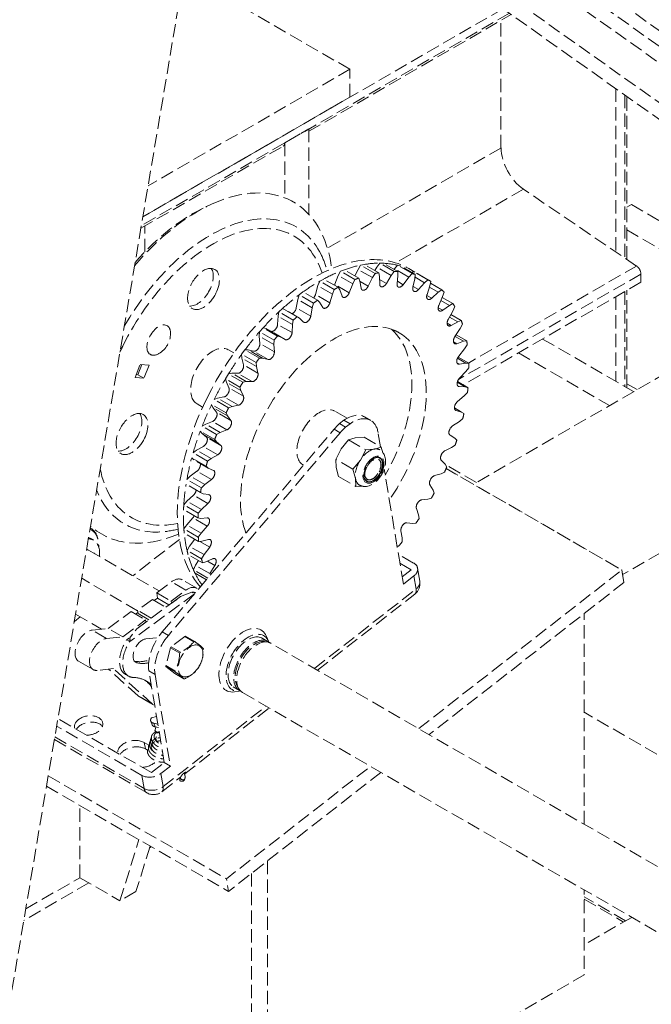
# Model space of a CAD drawing. Header units: millimetres. Extents: x -141576 to -137371, y -691119 to -688149.
# Tile 20 of 26: x -138131 to -138014, y -689880 to -689697. Entities that reach past the tile are written whole.
import ezdxf

# ---------------------------------------------------------------- set-up
doc = ezdxf.new("R2010")
doc.units = ezdxf.units.MM
doc.header["$MEASUREMENT"] = 0
doc.linetypes.add('DGN Style 3', pattern=[3.461568, 2.472549, -0.989019])
doc.linetypes.add('DGN Style 6', pattern=[4.697842, 0, -0.989019, 1.730784, -0.989019, 0, -0.989019])
doc.layers.add('Background', color=7, linetype='DGN Style 6', lineweight=0)

# ---------------------------------------------------------------- blocks, each defined once
blk = doc.blocks.new('*U2')
at = {"layer": 'Background', "color": 9, "linetype": 'DGN Style 3', "lineweight": 0}
for p, q in [((1449.28, 400.97), (1281.46, -590.35)), ((1380.18, -7.18), (1608.3, -168.92)), ((1379.74, -9.79), (1606.03, -170.23)), ((1379.27, -12.58), (1582.26, -156.5)), ((1378.15, -19.18), (1518.02, -118.35)), ((1377.68, -21.98), (1502.32, -110.35)), ((1403.22, -71.6), (1372.3, -53.75)), ((1431.75, -60.32), (1364.63, -99.07)), ((1432.92, -61.15), (1364.35, -100.74)), ((1395.55, -83.15), (1433.26, -61.38)), ((1431.36, -86.26), (1431.36, -62.47)), ((1403.22, -71.6), (1365.6, -93.32)), ((1403.22, -76.79), (1403.22, -71.6)), ((1364.63, -99.07), (1403.22, -76.79)), ((1452.74, -75.2), (1452.74, -105.6)), ((1454.43, -76.39), (1454.43, -106.75)), ((1454.8, -107), (1454.8, -76.66)), ((1391.06, -85.31), (1395.55, -82.72)), ((1395.55, -82.72), (1395.55, -98.62)), ((1364.26, -101.21), (1390.8, -85.9)), ((1391.06, -85.31), (1391.06, -95.53)), ((1431.36, -86.26), (1399.03, -104.94)), ((1435.54, -93.93), (1411.76, -107.66)), ((1456.62, -108.24), (1435.54, -93.93)), ((1377.43, -96.73), (1376.5, -97.16)), ((1455.66, -96.81), (1454.8, -97.31)), ((1455.66, -96.81), (1486.03, -114.35)), ((1364.98, -105.63), (1364.98, -100.8)), ((1454.8, -101.51), (1481.54, -116.94)), ((1405.21, -108.08), (1404.72, -108.86)), ((1405.91, -107.95), (1405.21, -108.08)), ((1407.91, -109.63), (1405.21, -108.08)), ((1408.6, -109.5), (1405.91, -107.95)), ((1408.79, -107.71), (1408.24, -108.43)), ((1409.44, -107.72), (1408.79, -107.71)), ((1411.48, -109.26), (1408.79, -107.71)), ((1412.13, -109.27), (1409.44, -107.72)), ((1412.1, -108.1), (1411.51, -108.75)), ((1412.7, -108.26), (1412.1, -108.1)), ((1414.8, -109.65), (1412.1, -108.1)), ((1498.12, -107.37), (1426.23, -148.88)), ((1401.03, -110.03), (1400.4, -111.65)), ((1401.45, -109.21), (1401.03, -110.03)), ((1403.73, -111.58), (1401.03, -110.03)), ((1402.18, -108.93), (1401.45, -109.21)), ((1404.14, -110.76), (1401.45, -109.21)), ((1404.87, -110.49), (1402.18, -108.93)), ((1404.72, -108.86), (1404.13, -110.06)), ((1407.41, -110.41), (1404.72, -108.86)), ((1407.91, -109.63), (1407.41, -110.41)), ((1408.24, -108.43), (1407.85, -109.07)), ((1410.93, -109.98), (1408.24, -108.43)), ((1408.73, -110.17), (1408.6, -109.5)), ((1410.93, -109.98), (1410, -111.51)), ((1411.48, -109.26), (1410.93, -109.98)), ((1411.51, -108.75), (1411.42, -108.86)), ((1414.2, -110.3), (1411.51, -108.75)), ((1412, -111.55), (1412.16, -110.01)), ((1412.16, -110.01), (1412.13, -109.27)), ((1415.39, -109.81), (1412.7, -108.26)), ((1415.31, -109.38), (1414.17, -108.72)), ((1414.8, -109.65), (1414.2, -110.3)), ((1415.07, -109.25), (1414.81, -109.48)), ((1418, -110.93), (1415.07, -109.24)), ((1417.76, -110.8), (1415.07, -109.25)), ((1415.32, -110.6), (1415.39, -109.81)), ((1457.44, -109.74), (1423.45, -129.37)), ((1456.62, -108.24), (1425.32, -126.31)), ((1457.44, -111.25), (1457.44, -109.74)), ((1397.6, -111.06), (1397.26, -111.9)), ((1398.33, -110.66), (1397.6, -111.06)), ((1400.29, -112.62), (1397.6, -111.06)), ((1401.02, -112.21), (1398.33, -110.66)), ((1403.09, -113.21), (1400.4, -111.65)), ((1403.73, -111.58), (1403.09, -113.21)), ((1404.14, -110.76), (1403.73, -111.58)), ((1405.09, -111.07), (1404.87, -110.49)), ((1405.31, -112.38), (1405.09, -111.07)), ((1406.62, -112.01), (1405.1, -111.13)), ((1407.41, -110.41), (1406.62, -112.01)), ((1408.76, -111.61), (1408.73, -110.17)), ((1410, -111.51), (1408.74, -110.78)), ((1413.15, -111.72), (1412.05, -111.08)), ((1414.2, -110.3), (1413.15, -111.72)), ((1414.96, -112.21), (1415.32, -110.6)), ((1417.13, -111.36), (1415.34, -110.32)), ((1417.13, -111.36), (1415.99, -112.63)), ((1417.76, -110.8), (1417.13, -111.36)), ((1418.11, -111.93), (1418.28, -111.1)), ((1420.32, -112.67), (1418.21, -111.46)), ((1457.44, -111.25), (1424.3, -130.38)), ((1393.74, -113.6), (1393.49, -114.45)), ((1394.47, -113.07), (1393.74, -113.6)), ((1396.43, -115.16), (1393.74, -113.6)), ((1397.16, -114.63), (1394.47, -113.07)), ((1397.26, -111.9), (1396.8, -113.53)), ((1399.5, -115.08), (1396.8, -113.53)), ((1399.95, -113.46), (1397.26, -111.9)), ((1399.95, -113.46), (1399.5, -115.08)), ((1400.29, -112.62), (1399.95, -113.46)), ((1401.34, -112.69), (1401.02, -112.21)), ((1401.75, -113.83), (1401.34, -112.69)), ((1415.99, -112.63), (1414.99, -112.06)), ((1417.58, -113.56), (1418.11, -111.93)), ((1419.67, -113.13), (1418.03, -112.18)), ((1419.67, -113.13), (1418.46, -114.24)), ((1420.32, -112.67), (1419.67, -113.13)), ((1420.49, -113.95), (1420.75, -113.11)), ((1454.43, -112.99), (1454.43, -130.69)), ((1454.8, -130.91), (1454.8, -112.77)), ((1393.49, -114.45), (1393.22, -116.03)), ((1396.18, -116), (1393.49, -114.45)), ((1396.43, -115.16), (1396.18, -116)), ((1397.56, -114.99), (1397.16, -114.63)), ((1398.14, -115.95), (1397.56, -114.99)), ((1418.46, -114.24), (1417.54, -113.71)), ((1419.78, -115.57), (1420.49, -113.95)), ((1421.75, -115.58), (1420.18, -114.67)), ((1422.4, -115.23), (1420.43, -114.09)), ((1422.4, -115.23), (1421.75, -115.58)), ((1452.74, -113.96), (1452.74, -129.72)), ((1389.97, -116.77), (1389.82, -117.6)), ((1390.67, -116.13), (1389.97, -116.77)), ((1392.66, -118.33), (1389.97, -116.77)), ((1393.37, -117.68), (1390.67, -116.13)), ((1391.15, -116.38), (1390.67, -116.13)), ((1393.84, -117.93), (1391.15, -116.38)), ((1395.91, -117.58), (1393.22, -116.03)), ((1396.18, -116), (1395.91, -117.58)), ((1420.5, -116.49), (1419.67, -116.01)), ((1421.75, -115.58), (1420.5, -116.49)), ((1421.53, -118.2), (1422.39, -116.63)), ((1423.96, -118.42), (1422.02, -117.3)), ((1422.39, -116.63), (1422.74, -115.79)), ((1389.82, -117.6), (1389.74, -119.1)), ((1392.43, -120.65), (1389.74, -119.1)), ((1392.51, -119.15), (1389.82, -117.6)), ((1392.51, -119.15), (1392.43, -120.65)), ((1392.66, -118.33), (1392.51, -119.15)), ((1393.84, -117.93), (1393.37, -117.68)), ((1394.59, -118.67), (1393.84, -117.93)), ((1422.06, -119.33), (1421.34, -118.91)), ((1423.32, -118.64), (1421.78, -117.75)), ((1423.32, -118.64), (1422.06, -119.33)), ((1423.96, -118.42), (1423.32, -118.64)), ((1423.77, -119.9), (1424.2, -119.09)), ((1386.38, -120.49), (1386.32, -121.28)), ((1387.04, -119.75), (1386.38, -120.49)), ((1389.07, -122.05), (1386.38, -120.49)), ((1389.73, -121.3), (1387.04, -119.75)), ((1387.58, -119.87), (1387.04, -119.75)), ((1390.27, -121.43), (1387.58, -119.87)), ((1388.47, -120.38), (1387.58, -119.87)), ((1391.16, -121.94), (1388.47, -120.38)), ((1422.78, -121.38), (1423.77, -119.9)), ((1424.97, -122.15), (1423.02, -121.03)), ((1389.01, -122.83), (1386.32, -121.28)), ((1386.32, -121.28), (1386.43, -122.67)), ((1389.13, -124.22), (1386.43, -122.67)), ((1389.07, -122.05), (1389.01, -122.83)), ((1389.01, -122.83), (1389.13, -124.22)), ((1390.27, -121.43), (1389.73, -121.3)), ((1391.16, -121.94), (1390.27, -121.43)), ((1423.11, -122.71), (1422.51, -122.36)), ((1424.35, -122.25), (1422.8, -121.35)), ((1424.35, -122.25), (1423.11, -122.71)), ((1424.97, -122.15), (1424.35, -122.25)), ((1439.1, -121.84), (1456.08, -131.64)), ((1381.6, -124.44), (1380.56, -123.84)), ((1383.65, -123.85), (1383.04, -124.68)), ((1385.73, -126.23), (1383.04, -124.68)), ((1383.04, -124.68), (1383.08, -125.41)), ((1386.34, -125.41), (1383.65, -123.85)), ((1384.23, -123.85), (1383.65, -123.85)), ((1386.93, -125.4), (1384.23, -123.85)), ((1385.26, -124.12), (1384.23, -123.85)), ((1387.95, -125.67), (1385.26, -124.12)), ((1423.49, -125.05), (1424.59, -123.69)), ((1424.59, -123.69), (1425.09, -122.92)), ((1434.61, -124.43), (1451.59, -134.24)), ((1385.78, -126.96), (1383.08, -125.41)), ((1383.08, -125.41), (1383.39, -126.65)), ((1385.73, -126.23), (1385.78, -126.96)), ((1386.93, -125.4), (1386.34, -125.41)), ((1387.95, -125.67), (1386.93, -125.4)), ((1423.62, -126.53), (1423.16, -126.26)), ((1424.82, -126.31), (1423.26, -125.42)), ((1425.39, -126.35), (1423.39, -125.19)), ((1424.82, -126.31), (1423.62, -126.53)), ((1425.39, -126.35), (1424.82, -126.31)), ((1363.19, -129.02), (1364.13, -126.57)), ((1363.7, -128.49), (1364.43, -126.6)), ((1364.13, -126.57), (1365.78, -126.7)), ((1365.78, -126.7), (1364.84, -129.15)), ((1380.58, -128.35), (1380.04, -129.23)), ((1381.2, -128.21), (1380.58, -128.35)), ((1383.27, -129.9), (1380.58, -128.35)), ((1383.9, -129.76), (1381.2, -128.21)), ((1382.33, -128.23), (1381.2, -128.21)), ((1385.02, -129.78), (1382.33, -128.23)), ((1386.08, -128.2), (1383.39, -126.65)), ((1385.78, -126.96), (1386.08, -128.2)), ((1423.66, -129.11), (1424.84, -127.9)), ((1424.84, -127.9), (1425.4, -127.19)), ((1364.84, -129.15), (1363.19, -129.02)), ((1363.4, -128.47), (1363.7, -128.49)), ((1363.7, -128.49), (1364.84, -129.15)), ((1382.73, -130.78), (1380.04, -129.23)), ((1380.04, -129.23), (1380.19, -129.88)), ((1382.88, -131.44), (1380.19, -129.88)), ((1380.19, -129.88), (1380.67, -130.95)), ((1383.9, -129.76), (1383.27, -129.9)), ((1385.02, -129.78), (1383.9, -129.76)), ((1424.7, -130.75), (1423.22, -129.89)), ((1425.22, -130.91), (1423.26, -129.78)), ((1518.02, -128.76), (1454.03, -165.71)), ((1456.72, -131.27), (1454.8, -130.17)), ((1383.36, -132.5), (1380.67, -130.95)), ((1382.73, -130.78), (1382.88, -131.44)), ((1382.88, -131.44), (1383.36, -132.5)), ((1423.58, -130.71), (1423.27, -130.53)), ((1424.7, -130.75), (1423.58, -130.71)), ((1424.51, -132.44), (1425.12, -131.81)), ((1425.22, -130.91), (1424.7, -130.75)), ((1378.55, -132.85), (1377.91, -133.12)), ((1380.6, -134.67), (1377.91, -133.12)), ((1379.75, -132.63), (1378.55, -132.85)), ((1381.25, -134.41), (1378.55, -132.85)), ((1382.44, -134.18), (1379.75, -132.63)), ((1423.28, -133.46), (1424.51, -132.44)), ((1374.73, -133.93), (1375.77, -134.53)), ((1380.14, -135.6), (1377.45, -134.04)), ((1377.45, -134.04), (1377.69, -134.61)), ((1380.38, -136.16), (1377.69, -134.61)), ((1377.69, -134.61), (1378.35, -135.47)), ((1381.04, -137.02), (1378.35, -135.47)), ((1380.14, -135.6), (1380.38, -136.16)), ((1381.25, -134.41), (1380.6, -134.67)), ((1382.44, -134.18), (1381.25, -134.41)), ((1402.67, -136.61), (1400.36, -135.27)), ((1424.01, -135.44), (1422.69, -134.68)), ((1422.99, -135.16), (1422.84, -135.07)), ((1424.01, -135.44), (1422.99, -135.16)), ((1424.46, -135.73), (1424.01, -135.44)), ((1377.59, -137.2), (1376.35, -137.67)), ((1380.28, -138.76), (1377.59, -137.2)), ((1380.38, -136.16), (1381.04, -137.02)), ((1402.09, -136.96), (1401.27, -137.6)), ((1403.23, -137.62), (1402.09, -136.96)), ((1407.1, -137.01), (1405.96, -136.35)), ((1422.35, -138.02), (1423.61, -137.2)), ((1423.61, -137.2), (1424.25, -136.66)), ((1368.24, -176.39), (1400.26, -138.63)), ((1401.41, -139.29), (1369.38, -177.05)), ((1378.02, -140.56), (1375.33, -139)), ((1375.33, -139), (1375.66, -139.46)), ((1376.35, -137.67), (1375.69, -138.06)), ((1378.38, -139.61), (1375.69, -138.06)), ((1379.04, -139.23), (1376.35, -137.67)), ((1379.04, -139.23), (1378.38, -139.61)), ((1380.28, -138.76), (1379.04, -139.23)), ((1401.41, -139.29), (1400.26, -138.63)), ((1401.27, -137.6), (1402.41, -138.26)), ((1403.23, -137.62), (1402.41, -138.26)), ((1408.9, -141.91), (1408.45, -139.23)), ((1378.35, -141.02), (1375.66, -139.46)), ((1375.66, -139.46), (1376.48, -140.1)), ((1379.17, -141.66), (1376.48, -140.1)), ((1378.02, -140.56), (1378.35, -141.02)), ((1378.35, -141.02), (1379.17, -141.66)), ((1401.57, -142.31), (1402.94, -140.6)), ((1402.94, -140.6), (1404.2, -140.26)), ((1402.94, -140.6), (1406.15, -142.45)), ((1404.2, -140.26), (1405.84, -140.14)), ((1405.84, -140.14), (1409.05, -141.99)), ((1422.76, -140.28), (1421.87, -139.76)), ((1423.13, -140.69), (1422.76, -140.28)), ((1374.63, -142.56), (1373.99, -143.05)), ((1376.68, -144.6), (1373.99, -143.05)), ((1375.9, -141.85), (1374.63, -142.56)), ((1377.33, -144.11), (1374.63, -142.56)), ((1378.59, -143.4), (1375.9, -141.85)), ((1400.58, -144.25), (1401.57, -142.31)), ((1405.16, -144.39), (1406.15, -142.45)), ((1406.15, -142.45), (1407.79, -142.33)), ((1407.79, -142.33), (1409.05, -141.99)), ((1409.05, -141.99), (1409.37, -143.03)), ((1420.91, -142.66), (1422.16, -142.07)), ((1422.16, -142.07), (1422.82, -141.63)), ((1376.42, -145.54), (1373.73, -143.99)), ((1373.73, -143.99), (1374.14, -144.34)), ((1376.83, -145.89), (1374.14, -144.34)), ((1377.33, -144.11), (1376.68, -144.6)), ((1378.59, -143.4), (1377.33, -144.11)), ((1403.78, -146.1), (1400.58, -144.25)), ((1400.65, -145.74), (1400.58, -144.25)), ((1403.78, -146.1), (1405.16, -144.39)), ((1408.81, -144.05), (1408.58, -143.94)), ((1408.81, -144.05), (1408.87, -144)), ((1420.98, -145.16), (1420.23, -144.41)), ((1374.71, -146.46), (1373.46, -147.39)), ((1377.4, -148.02), (1374.71, -146.46)), ((1376.42, -145.54), (1376.83, -145.89)), ((1376.83, -145.89), (1377.78, -146.3)), ((1401.11, -147.46), (1400.65, -145.74)), ((1404.24, -147.82), (1403.78, -146.1)), ((1405.99, -146.24), (1405.97, -146.26)), ((1405.99, -146.24), (1406.08, -145.89)), ((1409.01, -146.44), (1408.79, -147.01)), ((1409.01, -146.44), (1409.11, -146.09)), ((1413.19, -167.48), (1409.6, -146.06)), ((1420.2, -146.94), (1420.85, -146.61)), ((1421.26, -145.68), (1420.98, -145.16)), ((1426.77, -148.57), (1421.03, -145.25)), ((1421.15, -145.95), (1453.89, -164.85)), ((1373.46, -147.39), (1372.83, -147.98)), ((1375.53, -149.53), (1372.83, -147.98)), ((1376.15, -148.94), (1373.46, -147.39)), ((1377.4, -148.02), (1376.15, -148.94)), ((1401.11, -147.46), (1404.32, -149.31)), ((1404.32, -149.31), (1404.24, -147.82)), ((1406.55, -148.37), (1406.32, -148.27)), ((1406.55, -148.37), (1406.71, -148.43)), ((1406.71, -148.43), (1406.92, -148.47)), ((1418.97, -147.29), (1420.2, -146.94)), ((1375.37, -150.45), (1372.68, -148.89)), ((1376.15, -148.94), (1375.53, -149.53)), ((1405.32, -149.26), (1404.32, -149.31)), ((1405.58, -149.24), (1405.32, -149.26)), ((1418.71, -149.97), (1418.13, -149)), ((1418.9, -150.58), (1418.71, -149.97)), ((1372.84, -152.05), (1372.26, -152.73)), ((1374.05, -150.93), (1372.84, -152.05)), ((1375.53, -153.6), (1372.84, -152.05)), ((1376.74, -152.49), (1374.05, -150.93)), ((1375.37, -150.45), (1375.86, -150.67)), ((1375.86, -150.67), (1376.93, -150.83)), ((1416.6, -151.79), (1417.76, -151.68)), ((1417.76, -151.68), (1418.4, -151.48)), ((1374.9, -155.15), (1372.21, -153.6)), ((1374.95, -154.28), (1372.26, -152.73)), ((1375.53, -153.6), (1374.95, -154.28)), ((1376.74, -152.49), (1375.53, -153.6)), ((1416, -154.58), (1415.6, -153.42)), ((1373.94, -155.15), (1372.8, -156.44)), ((1376.64, -156.71), (1373.94, -155.15)), ((1374.9, -155.15), (1375.45, -155.25)), ((1375.45, -155.25), (1376.61, -155.16)), ((1416.1, -155.27), (1416, -154.58)), ((1372.8, -156.44), (1372.27, -157.18)), ((1374.96, -158.74), (1372.27, -157.18)), ((1375.49, -157.99), (1372.8, -156.44)), ((1376.64, -156.71), (1375.49, -157.99)), ((1412.93, -158.89), (1412.72, -157.58)), ((1413.84, -156.06), (1414.91, -156.2)), ((1414.91, -156.2), (1415.52, -156.13)), ((1355.46, -159.31), (1355.06, -159.08)), ((1371.44, -159.16), (1362.77, -165.93)), ((1375.03, -159.54), (1372.34, -157.99)), ((1374.31, -159.13), (1373.34, -160.45)), ((1375.49, -157.99), (1374.96, -158.74)), ((1375.03, -159.54), (1375.62, -159.51)), ((1377.08, -160.58), (1375.26, -159.53)), ((1375.62, -159.51), (1376.85, -159.17)), ((1412.92, -159.65), (1412.93, -158.89)), ((1354.53, -161.18), (1367.67, -168.76)), ((1356.4, -160.5), (1356.4, -160.33)), ((1373.34, -160.45), (1372.87, -161.25)), ((1375.56, -162.8), (1372.87, -161.25)), ((1376.03, -162), (1373.34, -160.45)), ((1377.08, -160.58), (1376.03, -162)), ((1412, -160.41), (1412.28, -160.44)), ((1375.74, -163.52), (1373.05, -161.96)), ((1374.99, -163.08), (1374.45, -163.99)), ((1376.03, -162), (1375.56, -162.8)), ((1376.37, -163.36), (1377.63, -162.78)), ((1378.06, -164.01), (1376.68, -163.22)), ((1415.09, -163.57), (1412.26, -161.93)), ((1374.45, -163.99), (1374.05, -164.82)), ((1376.74, -166.37), (1374.05, -164.82)), ((1377.14, -165.54), (1374.45, -163.99)), ((1375.74, -163.52), (1376.37, -163.36)), ((1378.06, -164.01), (1377.14, -165.54)), ((1414.61, -164.82), (1412.54, -163.62)), ((1412.96, -166.11), (1414.61, -164.82)), ((1416.23, -166.96), (1415.82, -164.52)), ((1363.66, -172.44), (1353.23, -166.41)), ((1374.66, -168.24), (1371.97, -166.69)), ((1376.49, -166.67), (1374.34, -165.43)), ((1415.12, -165.97), (1413.19, -167.48)), ((1415.53, -168.41), (1415.12, -165.97)), ((1367.21, -169.1), (1369.96, -167.07)), ((1369.9, -170.65), (1372.65, -168.62)), ((1372.65, -168.62), (1369.96, -167.07)), ((1396.6, -183.19), (1415.53, -168.41)), ((1454.28, -167.18), (1417.97, -195.53)), ((1374.24, -169.32), (1362.19, -178.19)), ((1366.41, -170.34), (1363.65, -172.37)), ((1366.41, -170.34), (1368.94, -171.8)), ((1367.34, -170.11), (1366.76, -170.54)), ((1367.21, -169.1), (1369.9, -170.65)), ((1367.21, -169.1), (1367.34, -170.11)), ((1367.34, -170.11), (1369.53, -171.37)), ((1368.94, -171.8), (1371.63, -169.82)), ((1371.63, -169.82), (1369.96, -171.06)), ((1373.76, -168.98), (1371.63, -169.82)), ((1371.63, -169.82), (1371.63, -169.82)), ((1397.17, -183.52), (1415.3, -169.37)), ((1363.65, -172.37), (1363.73, -172.98)), ((1366.18, -173.83), (1363.65, -172.37)), ((1366.18, -173.83), (1368.94, -171.8)), ((1369.96, -171.06), (1369.9, -170.65)), ((1352.96, -173.59), (1351.87, -174.44)), ((1352.1, -173.09), (1356.92, -175.88)), ((1358.19, -175.74), (1362.43, -172.62)), ((1360.88, -177.3), (1365.12, -174.17)), ((1362.43, -172.62), (1365.12, -174.17)), ((1363.71, -172.79), (1363.27, -173.11)), ((1363.5, -175.81), (1366.18, -173.83)), ((1363.73, -172.98), (1365.75, -174.15)), ((1365.12, -174.17), (1365.17, -174.58)), ((1446.87, -212.22), (1446.87, -172.96)), ((1355.17, -176.07), (1358.19, -175.74)), ((1360.88, -177.3), (1358.19, -175.74)), ((1363.49, -175.81), (1363.19, -176.2)), ((1363.5, -175.81), (1363.49, -175.81)), ((1365.17, -174.58), (1363.5, -175.81)), ((1357.86, -177.62), (1355.17, -176.07)), ((1357.86, -177.62), (1360.88, -177.3)), ((1361.62, -177.86), (1361.87, -177.67)), ((1361.62, -177.86), (1362.19, -178.19)), ((1362.71, -176.82), (1362.22, -177.48)), ((1362.72, -176.81), (1362.57, -177.04)), ((1367.19, -177.47), (1365.2, -177.7)), ((1369.38, -177.05), (1368.24, -176.39)), ((1372.43, -177.23), (1369.92, -179.19)), ((1372.43, -177.23), (1374.13, -178.22)), ((1374.29, -178.19), (1372.59, -177.21)), ((1387.92, -178.17), (1386.76, -177.5)), ((1388.05, -178.11), (1387.66, -177.22)), ((1369.79, -179.39), (1368.91, -182.66)), ((1369.79, -179.39), (1371.49, -180.38)), ((1371.62, -180.18), (1369.92, -179.19)), ((1523.46, -256.43), (1388.5, -178.52)), ((1352.67, -181.86), (1355.36, -183.41)), ((1359.14, -183.23), (1356.12, -183.56)), ((1363.74, -188.31), (1358.26, -183.33)), ((1366.43, -189.86), (1359.14, -183.23)), ((1363.14, -181.92), (1363.54, -182.15)), ((1370.62, -183.65), (1368.91, -182.66)), ((1368.94, -182.84), (1370.65, -183.82)), ((1368.94, -182.84), (1370.58, -184.15)), ((1361.38, -184.3), (1361.95, -184.63)), ((1366.9, -184.31), (1365.76, -183.65)), ((1368.62, -200.74), (1365.76, -183.65)), ((1366.9, -184.31), (1369.76, -201.39)), ((1372.29, -185.13), (1370.58, -184.15)), ((1381.48, -186.64), (1382.64, -187.31)), ((1366.43, -189.86), (1363.74, -188.31)), ((1363.94, -188.45), (1366.63, -190.01)), ((1381.69, -187.57), (1382.66, -187.45)), ((1383.21, -187.69), (1517.99, -265.5)), ((1368.41, -205.21), (1387.6, -190.22)), ((1372.44, -202.84), (1388.17, -190.55)), ((1366.23, -202.6), (1348.8, -192.54)), ((1366.24, -192.39), (1367.18, -192.17)), ((1484.37, -213.02), (1446.87, -191.37)), ((1364.46, -203.11), (1348.57, -193.93)), ((1366.1, -193.02), (1366.37, -193.71)), ((1366.68, -193.4), (1366.95, -194.09)), ((1367.41, -193.55), (1366.68, -193.4)), ((1367.07, -194.11), (1366.92, -194.64)), ((1367.52, -194.2), (1366.95, -194.09)), ((1348.23, -195.94), (1364.87, -205.55)), ((1367.47, -195.63), (1367.47, -195.63)), ((1348.15, -196.42), (1365.37, -206.36)), ((1365.76, -197.51), (1364.9, -197.01)), ((1364.9, -197.01), (1365.1, -198.2)), ((1365.49, -198.42), (1365.1, -198.2)), ((1366.23, -202.6), (1368.62, -200.74)), ((1369.76, -201.39), (1368, -202.77)), ((1368.1, -199.96), (1368.19, -200.04)), ((1369.76, -201.39), (1368.62, -200.74)), ((1347, -203.22), (1380.2, -222.39)), ((1364.87, -205.55), (1364.46, -203.11)), ((1368, -202.77), (1368.41, -205.21)), ((1368.18, -206.16), (1371.65, -203.45)), ((1371.62, -203.5), (1371.5, -203.9)), ((1346.67, -205.14), (1380.59, -224.72)), ((1372.4, -203.94), (1372.46, -203.75)), ((1352.88, -222.17), (1352.88, -208.72)), ((1360.36, -226.49), (1363.91, -215.09)), ((1365.99, -216.29), (1363.35, -224.76)), ((1366.21, -216.42), (1365.9, -216.59)), ((1387.88, -219.03), (1387.88, -274.35)), ((1384.88, -221.37), (1384.88, -272.62)), ((1354.55, -223.14), (1342.44, -230.14)), ((1342.8, -227.99), (1352.88, -222.17)), ((1352.88, -222.17), (1360.36, -226.49)), ((1363.35, -224.76), (1360.36, -226.49)), ((1454.59, -230.21), (1446.87, -225.76)), ((1446.87, -226.19), (1454.21, -230.43)), ((1455.72, -229.56), (1446.87, -234.67))]:
    blk.add_line(p, q, dxfattribs=at)
at = {"layer": 'Background', "color": 9, "linetype": 'DGN Style 3', "lineweight": 0, "flags": 128}
for points in [[(1454.27, -167.18), (1454.28, -167.18), (1453.89, -164.85), (1421.15, -145.95)], [(1416.03, -194.41), (1453.89, -164.85), (1454.28, -167.18)], [(1408.97, -202.56), (1380.59, -224.72), (1380.2, -222.39), (1407.03, -201.44)], [(1387.88, -274.35), (1446.87, -240.29), (1446.87, -224.44)]]:
    blk.add_lwpolyline(points, dxfattribs=at)
at = {"layer": 'Background', "color": 9, "linetype": 'DGN Style 3', "lineweight": 0}
for centre, radius, start, end in [((1365.35, -120.74), 4.44, 300.9302, 359.0698), ((1413.75, -167.38), 2.52, 307.9882, 0), ((1413.75, -167.38), 2.52, 0, 9.507), ((1367.33, -194.76), 0.437, 163.4039, 302.2475), ((1366.63, -204.18), 2.52, 240, 307.9882)]:
    blk.add_arc(centre, radius, start, end, dxfattribs=at)
for centre, major_axis, ratio, start_param, end_param in [((1390.16, -84.8), (0.64, -1.1), 0.57735, 0, 0.785398), ((1375.93, -112.52), (2.1, 3.64), 0.57735, 0, 3.141593), ((1375.93, -112.52), (2.1, 3.64), 0.57735, 4.826022, 6.283185), ((1400.14, -141.87), (17.86, 30.94), 0.57735, 0.443928, 0.472969), ((1400.14, -141.87), (17.86, 30.94), 0.57735, 0.29068, 0.319721), ((1400.14, -141.87), (17.86, 30.94), 0.57735, 0.137431, 0.166472), ((1456.54, -109.22), (0.64, -1.1), 0.57735, 0.785398, 2.268928), ((1400.14, -141.87), (17.86, 30.94), 0.57735, 0.597177, 0.626218), ((1400.14, -141.87), (17.86, 30.94), 0.57735, 6.267368, 6.296409), ((1375.93, -112.52), (2.1, 3.64), 0.57735, 3.141593, 4.826022), ((1400.14, -141.87), (17.86, 30.94), 0.57735, 0.750425, 0.779466), ((1400.14, -141.87), (17.86, 30.94), 0.57735, -0.169066, -0.140025), ((1400.14, -141.87), (17.86, 30.94), 0.57735, 0.903674, 0.932715), ((1400.14, -141.87), (17.86, 30.94), 0.57735, -0.322315, -0.293274), ((1400.14, -141.87), (17.86, 30.94), 0.57735, 1.056923, 1.085964), ((1400.14, -141.87), (17.86, 30.94), 0.57735, -0.475564, -0.446523), ((1400.14, -141.87), (17.86, 30.94), 0.57735, 1.210171, 1.239212), ((1400.14, -141.87), (17.86, 30.94), 0.57735, -0.628812, -0.599771), ((1400.14, -141.87), (17.86, 30.94), 0.57735, 1.36342, 1.392461), ((1400.14, -141.87), (17.86, 30.94), 0.57735, -0.782061, -0.75302), ((1400.14, -141.87), (17.86, 30.94), 0.57735, 1.516669, 1.54571), ((1400.14, -141.87), (17.86, 30.94), 0.57735, -0.93531, -0.906269), ((1362.61, -139.54), (2.1, 3.64), 0.57735, 0, 3.141593), ((1400.14, -141.87), (17.86, 30.94), 0.57735, -4.613277, -4.584236), ((1362.61, -139.54), (2.1, 3.64), 0.57735, 4.826022, 6.283185), ((1403.66, -142.97), (3.44, 5.96), 0.57735, 0, 0.873581), ((1403.66, -142.97), (3.44, 5.96), 0.57735, 5.67232, 6.283185), ((1400.14, -141.87), (17.86, 30.94), 0.57735, -1.088558, -1.059517), ((1403.67, -143), (3.46, 6), 0.57735, 1.046048, 1.265897), ((1362.61, -139.54), (2.1, 3.64), 0.57735, 3.141593, 4.826022), ((1400.14, -141.87), (17.86, 30.94), 0.57735, -4.460028, -4.430987), ((1400.14, -141.87), (17.86, 30.94), 0.57735, -1.241807, -1.212766), ((1406.88, -145.76), (1.89, 3.28), 0.57735, 0.436332, 1.48353), ((1406.88, -145.76), (1.89, 3.28), 0.57735, 0.005874, 0.436332), ((1400.14, -141.87), (17.86, 30.94), 0.57735, -4.306779, -4.277738), ((1406.88, -145.76), (1.89, 3.28), 0.57735, 1.48353, 2.530727), ((1407.6, -146.17), (1.38, 2.4), 0.57735, 0.959931, 3.548625), ((1407.6, -146.17), (1.26, 2.18), 0.57735, 6.273469, 8.167926), ((1407.6, -146.17), (1.38, 2.4), 0.57735, 4.89935, 7.243116), ((1407.47, -146.1), (1.07, 1.85), 0.57735, 5.947168, 6.264796), ((1407.57, -146.16), (1.23, 2.12), 0.57735, 4.908294, 6.274041), ((1407.47, -146.1), (1.07, 1.85), 0.57735, 5.67232, 5.947168), ((1407.57, -146.16), (1.23, 2.12), 0.57735, 1.929007, 3.141593), ((1407.6, -146.17), (1.26, 2.18), 0.57735, -4.398444, -4.353607), ((1407.47, -146.1), (1.07, 1.85), 0.57735, 3.159982, 5.67232), ((1407.6, -146.17), (1.38, 2.4), 0.57735, 4.771315, 4.89935), ((1400.14, -141.87), (17.86, 30.94), 0.57735, -1.395055, -1.366014), ((1406.88, -145.76), (1.89, 3.28), 0.57735, 2.530727, 3.126164), ((1407.57, -146.16), (1.23, 2.12), 0.57735, 3.141593, 3.294753), ((1407.6, -146.17), (1.38, 2.4), 0.57735, 3.548625, 4.771315), ((1407.6, -146.17), (1.26, 2.18), 0.57735, 3.540341, 4.662706), ((1400.14, -141.87), (17.86, 30.94), 0.57735, -4.153531, -4.12449), ((1400.14, -141.87), (17.86, 30.94), 0.57735, 4.734881, 4.763922), ((1397.45, -140.32), (17.86, 30.94), 0.57735, -4.000282, -3.971241), ((1400.14, -141.87), (17.86, 30.94), 0.57735, -4.000282, -3.971241), ((1400.14, -141.87), (17.86, 30.94), 0.57735, 4.581633, 4.610674), ((1351.58, -163.28), (3.41, 5.91), 0.57735, 5.771672, 6.344197), ((1397.45, -140.32), (17.86, 30.94), 0.57735, -3.847034, -3.817993), ((1352.77, -163.97), (2.69, 4.66), 0.57735, 0, 0.320467), ((1352.77, -163.97), (2.69, 4.66), 0.57735, 5.373191, 6.283185), ((1400.14, -141.87), (17.86, 30.94), 0.57735, -3.847034, -3.817993), ((1352.88, -164.04), (-1.65, -2.86), 0.57735, 3.141593, 3.358773), ((1351.58, -163.28), (3.41, 5.91), 0.57735, -0.800738, -0.785398), ((1397.45, -140.32), (17.86, 30.94), 0.57735, -3.693785, -3.664744), ((1400.14, -141.87), (17.86, 30.94), 0.57735, 4.428384, 4.457425), ((1355.39, -162.07), (0.198, 0.342), 0.57735, 0, 0.512534), ((1355.39, -162.07), (0.198, 0.342), 0.57735, 5.770651, 6.283185), ((1400.14, -141.87), (17.86, 30.94), 0.57735, -3.693785, -3.664744), ((1397.45, -140.32), (17.86, 30.94), 0.57735, -3.540536, -3.511495), ((1413.34, -164.94), (-2.49, -0.42), 0.668835, 3.141593, 3.823101), ((1413.34, -164.94), (-2.49, -0.42), 0.668835, 2.252305, 3.141593), ((1413.75, -167.38), (1.55, -1.99), 0.468323, 0, 0.712118), ((1366.26, -174.44), (0.479, -0.651), 0.493148, -3.987995, -3.986684), ((1383.4, -181.66), (3.25, 5.63), 0.57735, 5.879471, 9.828493), ((1364.55, -179.93), (1.23, 2.13), 0.57735, 0.404811, 3.141593), ((1371.58, -180.65), (3.36, 5.82), 0.57735, 1.265897, 2.530727), ((1384.25, -182.15), (2.91, 5.04), 0.57735, 5.896744, 9.811219), ((1384.25, -182.15), (2.64, 4.58), 0.57735, 0, 3.141593), ((1385.42, -182.82), (2.54, 4.4), 0.57735, 0.136393, 2.950061), ((1384.25, -182.15), (2.64, 4.58), 0.57735, 6.232737, 6.283185), ((1367.46, -172), (5.45, 9.43), 0.57735, 3.305656, 3.706338), ((1364.55, -179.93), (1.23, 2.13), 0.57735, 3.141593, 3.305656), ((1368.03, -172.33), (5.45, 9.43), 0.57735, 3.305656, 3.621563), ((1373.29, -181.66), (1.91, 3.3), 0.57735, 4.593736, 4.65651), ((1358.2, -197.78), (7.07, 12.24), 0.57735, 0, 0.301544), ((1357.63, -197.45), (7.07, 12.24), 0.57735, 6.026692, 6.242799), ((1358.2, -197.78), (7.07, 12.24), 0.57735, 6.142364, 6.283185), ((1354.53, -193.81), (-2.63, -0.44), 0.668835, 3.141593, 5.393898), ((1368.45, -192.1), (-2.35, -0.92), 0.414036, 5.745576, 6.283185), ((1354.53, -193.81), (-2.63, -0.44), 0.668835, 5.393898, 6.283185), ((1354.53, -193.81), (-2.63, -0.44), 0.668835, 0, 0.047596), ((1354.72, -194.99), (-2.63, -0.44), 0.668835, 3.484228, 5.786308), ((1354.53, -193.81), (-2.63, -0.44), 0.668835, 1.315422, 3.141593), ((1368.45, -192.1), (-2.35, -0.92), 0.414036, 0, 0.572537), ((1367.33, -194.76), (-0.419, 0.125), 0.673926, 0, 2.609246), ((1362.85, -198.61), (-2.9, -0.49), 0.668835, 3.823101, 6.212651), ((1363.05, -199.8), (-2.9, -0.49), 0.668835, 3.823101, 5.747863), ((1364.63, -199.64), (-2.9, -0.49), 0.668835, 1.433551, 2.492575), ((1366.22, -201.74), (-2.49, -0.42), 0.668835, 0.681509, 2.252305), ((1366.63, -204.18), (-2.49, -0.42), 0.668835, 0.681509, 2.252305), ((1366.63, -204.18), (1.55, -1.99), 0.468323, 0, 0.712118), ((1371.95, -203.92), (0.457, 0.067), 0.633264, 2.855594, 5.997187), ((1366.63, -204.18), (1.26, 2.18), 0.57735, 2.530727, 3.141593)]:
    blk.add_ellipse(centre, major_axis=major_axis, ratio=ratio, start_param=start_param, end_param=end_param, dxfattribs=at)
at = {"layer": 'Background', "color": 9, "linetype": 'DGN Style 3', "lineweight": 0, "extrusion": (0, 0, -1)}
for centre, major_axis, ratio, start_param, end_param in [((1435.94, -88.9), (-3.23, 5.6), 0.57735, 4.014257, 5.497787), ((1374.82, -127.25), (-17.86, -30.94), 0.57735, 2.459773, 3.786967), ((1374.82, -127.25), (-17.86, -30.94), 0.57735, 1.8729, 2.459773), ((1373.97, -126.76), (-17.33, -30.01), 0.57735, 1.900564, 2.459773), ((1377.19, -128.62), (-15.98, -27.68), 0.57735, 1.568392, 3.509878), ((1377.64, -128.88), (-15.14, -26.22), 0.57735, 1.457164, 3.61667), ((1396.31, -139.66), (-17.86, -30.94), 0.57735, 1.457164, 3.141593), ((1377.19, -128.62), (-15.98, -27.68), 0.57735, 3.509878, 3.658082), ((1397.45, -140.32), (-17.86, -30.94), 0.57735, -3.738765, -3.614562), ((1397.45, -140.32), (-17.86, -30.94), 0.57735, -3.585518, -3.461315), ((1397.45, -140.32), (-17.86, -30.94), 0.57735, 2.850915, 2.975118), ((1374.79, -111.86), (-2.1, -3.64), 0.57735, 3.416574, 6.008204), ((1397.45, -140.32), (-17.86, -30.94), 0.57735, -3.892013, -3.76781), ((1397.45, -140.32), (-17.86, -30.94), 0.57735, -4.045261, -3.921057), ((1399.76, -111.6), (-0.525, -0.91), 0.57735, 4.449758, 4.614304), ((1409.5, -111.16), (-0.525, -0.91), 0.57735, 0, 0.763282), ((1409.5, -111.16), (-0.525, -0.91), 0.57735, 4.756255, 6.283185), ((1412.73, -111.24), (-0.525, -0.91), 0.57735, 0, 0.91653), ((1412.73, -111.24), (-0.525, -0.91), 0.57735, 4.909503, 6.283185), ((1397.45, -140.32), (-17.86, -30.94), 0.57735, -4.198509, -4.074305), ((1396.11, -113.62), (-0.525, -0.91), 0.57735, 4.296509, 5.051444), ((1402.45, -113.15), (-0.525, -0.91), 0.57735, 4.449758, 6.283185), ((1406.04, -111.81), (-0.525, -0.91), 0.57735, 0, 0.610033), ((1406.04, -111.81), (-0.525, -0.91), 0.57735, 4.603006, 6.283185), ((1415.67, -112.04), (-0.525, -0.91), 0.57735, 0, 1.069779), ((1415.67, -112.04), (-0.525, -0.91), 0.57735, 5.062752, 6.283185), ((1418.25, -113.53), (-0.525, -0.91), 0.57735, 0, 1.223028), ((1398.8, -115.17), (-0.525, -0.91), 0.57735, 4.296509, 6.283185), ((1402.45, -113.15), (-0.525, -0.91), 0.57735, 0, 0.456785), ((1418.25, -113.53), (-0.525, -0.91), 0.57735, 5.216001, 6.283185), ((1397.45, -140.32), (-17.86, -30.94), 0.57735, -4.351758, -4.227552), ((1392.5, -116.26), (-0.525, -0.91), 0.57735, 4.14326, 5.53658), ((1398.8, -115.17), (-0.525, -0.91), 0.57735, 0, 0.303536), ((1420.4, -115.69), (-0.525, -0.91), 0.57735, 0, 1.376276), ((1420.4, -115.69), (-0.525, -0.91), 0.57735, 5.369249, 6.283185), ((1367.59, -122.04), (-1.55, -2.69), 0.57735, 0.044731, 3.18382), ((1400.14, -141.87), (-12.24, -21.2), 0.57735, 0.442549, 3.02796), ((1389, -119.47), (-0.525, -0.91), 0.57735, 3.990012, 6.280224), ((1395.19, -117.82), (-0.525, -0.91), 0.57735, 0, 0.150287), ((1395.19, -117.82), (-0.525, -0.91), 0.57735, 4.14326, 6.283185), ((1422.08, -118.46), (-0.525, -0.91), 0.57735, 0, 1.529525), ((1367.59, -122.04), (-1.55, -2.69), 0.57735, 3.18382, 3.945914), ((1397.45, -140.32), (-17.86, -30.94), 0.57735, -4.505006, -4.380801), ((1391.69, -121.03), (-0.525, -0.91), 0.57735, 3.990012, 6.280224), ((1397.45, -140.32), (-12.24, -21.2), 0.57735, 3.251767, 4.703965), ((1400.14, -141.87), (-12.24, -21.2), 0.57735, 3.141593, 4.85164), ((1400.14, -141.87), (-12.24, -21.2), 0.57735, 3.02796, 3.141593), ((1422.08, -118.46), (-0.525, -0.91), 0.57735, 5.522498, 6.283185), ((1385.69, -123.17), (-0.525, -0.91), 0.57735, 3.836763, 6.126975), ((1423.24, -121.79), (-0.525, -0.91), 0.57735, 0, 1.682774), ((1423.24, -121.79), (-0.525, -0.91), 0.57735, 5.675747, 6.283185), ((1377.64, -128.88), (-15.14, -26.22), 0.57735, 1.416872, 1.457164), ((1367.59, -122.04), (-1.55, -2.69), 0.57735, 5.478864, 6.327917), ((1377.64, -128.88), (-2.91, -5.04), 0.57735, 0, 3.141593), ((1397.45, -140.32), (-17.86, -30.94), 0.57735, 1.624931, 1.749136), ((1388.39, -124.72), (-0.525, -0.91), 0.57735, 3.836763, 6.126975), ((1423.86, -125.58), (-0.525, -0.91), 0.57735, 0, 1.836022), ((1423.86, -125.58), (-0.525, -0.91), 0.57735, 5.828995, 6.283185), ((1382.67, -127.27), (-0.525, -0.91), 0.57735, 3.683514, 5.973727), ((1385.36, -128.82), (-0.525, -0.91), 0.57735, 3.683514, 5.973727), ((1397.45, -140.32), (-17.86, -30.94), 0.57735, 1.471684, 1.595888), ((1423.93, -129.75), (-0.525, -0.91), 0.57735, 0, 1.989271), ((1379.99, -131.68), (-0.525, -0.91), 0.57735, 3.530266, 5.820487), ((1423.93, -129.75), (-0.525, -0.91), 0.57735, 5.982244, 6.283185), ((1396.31, -139.66), (-17.86, -30.94), 0.57735, 0.194024, 1.457164), ((1382.68, -133.23), (-0.525, -0.91), 0.57735, 3.530266, 5.820487), ((1423.44, -134.21), (-0.525, -0.91), 0.57735, 0, 2.14252), ((1361.47, -138.88), (-2.1, -3.64), 0.57735, 3.416574, 6.008204), ((1397.45, -140.32), (-17.86, -30.94), 0.57735, 1.318435, 1.442643), ((1377.72, -136.28), (-0.525, -0.91), 0.57735, 3.377026, 5.667238), ((1397.45, -140.32), (-2.91, -5.04), 0.57735, 0, 3.141593), ((1423.44, -134.21), (-0.525, -0.91), 0.57735, 6.135492, 6.283185), ((1380.41, -137.84), (-0.525, -0.91), 0.57735, 3.377026, 5.667238), ((1402.52, -142.31), (-3.44, -5.96), 0.57735, 2.268012, 3.141593), ((1397.45, -140.32), (-17.86, -30.94), 0.57735, 1.165187, 1.289394), ((1402.53, -142.34), (-3.46, -6), 0.57735, 1.875695, 2.095545), ((1422.4, -138.85), (-0.525, -0.91), 0.57735, 0.005556, 2.295768), ((1375.91, -140.99), (-0.525, -0.91), 0.57735, 3.223777, 5.513989), ((1378.6, -142.54), (-0.525, -0.91), 0.57735, 3.223777, 5.513989), ((1420.84, -143.56), (-0.525, -0.91), 0.57735, 0.158804, 2.449017), ((1397.45, -140.32), (-17.86, -30.94), 0.57735, 1.011938, 1.136146), ((1407.51, -146.13), (-1.07, -1.85), 0.57735, 1.235602, 3.141593), ((1407.51, -146.13), (-1.07, -1.85), 0.57735, 3.141593, 5.323254), ((1407.46, -145.69), (0.96, 1.86), 0.587001, 0.031247, 0.161581), ((1407.54, -146.14), (-1.23, -2.12), 0.57735, 3.141593, 4.366173), ((1407.6, -146.17), (-1.26, -2.18), 0.57735, 3.151309, 4.441961), ((1377.64, -128.88), (-15.14, -26.22), 0.57735, 5.808108, 6.863837), ((1374.61, -145.67), (-0.525, -0.91), 0.57735, 3.643487, 5.360741), ((1377.3, -147.23), (-0.525, -0.91), 0.57735, 3.141593, 5.360741), ((1377.3, -147.23), (-0.525, -0.91), 0.57735, 3.070529, 3.141593), ((1407.6, -146.17), (-1.26, -2.18), 0.57735, 5.884437, 7.495199), ((1407.51, -146.13), (-1.07, -1.85), 0.57735, 0, 1.235602), ((1407.46, -145.69), (0.96, 1.86), 0.587001, 4.312667, 4.443002), ((1407.6, -146.17), (-1.26, -2.18), 0.57735, 4.441961, 4.762072), ((1407.54, -146.14), (-1.26, -2.18), 0.57735, 4.465106, 4.643311), ((1407.51, -146.13), (-1.07, -1.85), 0.57735, 5.323254, 6.283185), ((1407.54, -146.14), (-1.26, -2.18), 0.57735, 4.643311, 5.983054), ((1418.79, -148.23), (-0.525, -0.91), 0.57735, 0.312053, 2.602265), ((1377.19, -128.62), (-15.98, -27.68), 0.57735, 5.941335, 6.712318), ((1397.45, -140.32), (-17.86, -30.94), 0.57735, 0.858695, 0.982897), ((1373.84, -150.23), (-0.525, -0.91), 0.57735, 4.126747, 5.207561), ((1376.53, -151.79), (-0.525, -0.91), 0.57735, 3.141593, 5.207561), ((1376.53, -151.79), (-0.525, -0.91), 0.57735, 2.91728, 3.141593), ((1416.31, -152.75), (-0.525, -0.91), 0.57735, 0.465302, 2.755514), ((1397.45, -140.32), (-17.86, -30.94), 0.57735, 0.705446, 0.829657), ((1397.45, -140.32), (-17.86, -30.94), 0.57735, 0.829657, 0.858695), ((1373.63, -154.56), (-0.525, -0.91), 0.57735, 4.587074, 5.054244), ((1376.32, -156.12), (-0.525, -0.91), 0.57735, 2.764031, 3.141593), ((1376.32, -156.12), (-0.525, -0.91), 0.57735, 3.141593, 5.054244), ((1351.43, -163.2), (-3.51, -6.09), 0.57735, 3.103773, 3.141593), ((1374.82, -127.25), (-17.86, -30.94), 0.57735, 5.63781, 6.407809), ((1351.43, -163.2), (-3.51, -6.09), 0.57735, 3.141593, 3.926991), ((1377.19, -128.62), (-15.98, -27.68), 0.57735, -0.51649, -0.34185), ((1397.45, -140.32), (-17.86, -30.94), 0.57735, 0.676408, 0.705446), ((1413.45, -157.01), (-0.525, -0.91), 0.57735, 0.61855, 2.908763), ((1352.37, -163.74), (-2.69, -4.66), 0.57735, 2.952634, 3.141593), ((1397.45, -140.32), (-17.86, -30.94), 0.57735, 0.552196, 0.676408), ((1376.66, -160.11), (-0.525, -0.91), 0.57735, 2.610783, 3.141593), ((1376.66, -160.11), (-0.525, -0.91), 0.57735, 3.141593, 4.900995), ((1352.88, -164.04), (-1.65, -2.86), 0.57735, 2.924413, 3.141593), ((1397.45, -140.32), (-17.86, -30.94), 0.57735, 0.523159, 0.552196), ((1397.45, -140.32), (-17.86, -30.94), 0.57735, 0.398946, 0.523159), ((1377.55, -163.68), (-0.525, -0.91), 0.57735, 2.457534, 3.141593), ((1377.55, -163.68), (-0.525, -0.91), 0.57735, 3.141593, 4.747746), ((1397.45, -140.32), (-17.86, -30.94), 0.57735, 0.369909, 0.398946), ((1370.29, -169.6), (-1.68, -2.91), 0.57735, 2.219283, 3.141593), ((1397.45, -140.32), (-17.86, -30.94), 0.57735, 0.255173, 0.369909), ((1372.98, -171.16), (-1.68, -2.91), 0.57735, 2.219283, 3.141593), ((1372.98, -171.16), (-1.68, -2.91), 0.57735, 3.141593, 3.187491), ((1413.75, -167.38), (2.49, 0.42), 0.668835, 0, 0.889288), ((1372.13, -173.77), (-2.62, -4.54), 0.57735, 2.845153, 3.026296), ((1369.02, -172.41), (-0.479, 0.651), 0.493148, 0.845092, 0.846402), ((1354.3, -179.03), (-1.63, -2.82), 0.57735, 0, 2.742882), ((1356.99, -180.59), (-1.63, -2.82), 0.57735, 0, 2.742882), ((1364, -179.76), (-2.62, -4.54), 0.57735, 0, 1.656835), ((1370.44, -179.99), (-3.36, -5.82), 0.57735, 0.610865, 1.875695), ((1371.58, -180.68), (-1.91, -3.3), 0.57735, -3.609312, -3.546538), ((1385.28, -182.74), (-2.64, -4.57), 0.57735, 0, 3.141593), ((1364.57, -180.09), (-2.62, -4.54), 0.57735, 0, 1.656835), ((1371.58, -180.68), (-1.91, -3.3), 0.57735, 1.626676, 1.68945), ((1373.29, -181.66), (-1.91, -3.3), 0.57735, -3.609312, -3.546538), ((1373.29, -181.66), (-1.91, -3.3), 0.57735, 3.721071, 3.783845), ((1385.85, -183.1), (-2.65, -4.59), 0.57735, 0, 2.973597), ((1385.28, -182.74), (-2.64, -4.57), 0.57735, 3.141593, 3.259938), ((1385.85, -183.1), (-2.65, -4.59), 0.57735, 2.973597, 3.141593), ((1373.29, -181.66), (-1.91, -3.3), 0.57735, 1.626676, 1.68945), ((1371.58, -180.68), (-1.91, -3.3), 0.57735, 0.579478, 0.642252), ((1356.99, -180.59), (-1.63, -2.82), 0.57735, 5.884475, 6.283185), ((1364.57, -180.09), (-2.62, -4.54), 0.57735, 5.981641, 6.283185), ((1373.29, -181.66), (-1.91, -3.3), 0.57735, 0.579478, 0.642252), ((1373.29, -181.66), (-1.91, -3.3), 0.57735, -0.467719, -0.404945), ((1365.62, -185.54), (-1.68, -2.91), 0.57735, 0, 0.124888), ((1368.31, -187.09), (-1.68, -2.91), 0.57735, 0, 0.124888), ((1368.72, -192.78), (2.35, 0.92), 0.414036, 2.569055, 3.141593), ((1372.04, -203.63), (0.419, -0.125), 0.673926, 2.103143, 3.114411), ((1372.04, -203.63), (0.419, -0.125), 0.673926, 3.114411, 3.141593), ((1372.04, -203.63), (0.419, -0.125), 0.673926, 6.282067, 8.386328)]:
    blk.add_ellipse(centre, major_axis=major_axis, ratio=ratio, start_param=start_param, end_param=end_param, dxfattribs=at)
at = {"layer": 'Background', "color": 9, "linetype": 'DGN Style 3', "lineweight": 0}
blk.add_ellipse((1373.52, -181.79), major_axis=(1.63, 2.82), ratio=0.57735, dxfattribs=at)
for points, knots in [([(1404.94, -149.01), (1405.18, -149.16), (1406.84, -149.7), (1409.71, -147.27), (1410.11, -143.85), (1409.12, -142.7), (1408.83, -142.52), (1408.75, -142.47)], [0, 0, 0, 0, 0.092379, 0.529956, 0.892284, 0.970081, 1, 1, 1, 1]), ([(1373.76, -168.98), (1373.86, -169.03), (1373.95, -169.09), (1374.03, -169.14), (1374.03, -169.14), (1374.03, -169.14), (1374.03, -169.14)], [0, 0, 0, 0, 0.5, 0.5, 0.5, 1, 1, 1, 1]), ([(1362.19, -178.19), (1362.21, -178.07), (1362.25, -177.84), (1362.23, -177.6), (1362.22, -177.48)], [0, 0, 0, 0, 0.51144, 1, 1, 1, 1]), ([(1374.13, -178.22), (1373.76, -178.65), (1373.09, -179.4), (1372.07, -179.94), (1371.62, -180.18)], [0, 0, 0, 0, 0.566953, 1, 1, 1, 1]), ([(1375.93, -179.5), (1375.72, -179.31), (1375.35, -178.97), (1374.61, -178.43), (1374.29, -178.19)], [0, 0, 0, 0, 0.566953, 1, 1, 1, 1]), ([(1375.09, -182.95), (1375.35, -182.38), (1375.82, -181.39), (1375.92, -180.19), (1375.96, -179.68)], [0, 0, 0, 0, 0.566953, 1, 1, 1, 1]), ([(1371.49, -180.38), (1371.43, -181.06), (1371.31, -182.25), (1370.83, -183.23), (1370.62, -183.65)], [0, 0, 0, 0, 0.566953, 1, 1, 1, 1]), ([(1372.45, -185.11), (1373.02, -184.79), (1374.04, -184.24), (1374.68, -183.48), (1374.96, -183.15)], [0, 0, 0, 0, 0.566953, 1, 1, 1, 1]), ([(1370.65, -183.82), (1371.06, -184.13), (1371.79, -184.67), (1372.14, -184.99), (1372.29, -185.13)], [0, 0, 0, 0, 0.566953, 1, 1, 1, 1]), ([(1371.63, -203.47), (1371.63, -203.48), (1371.62, -203.49), (1371.62, -203.5), (1371.62, -203.5)], [0, 0, 0, 0, 0.304647, 1, 1, 1, 1]), ([(1372.29, -202.69), (1372.23, -202.73), (1372.07, -202.87), (1371.78, -203.25), (1371.65, -203.46), (1371.64, -203.46), (1371.65, -203.46)], [0, 0, 0, 0, 0.156136, 0.468284, 0.93095, 1, 1, 1, 1]), ([(1371.65, -203.46), (1371.65, -203.45), (1371.65, -203.45), (1371.66, -203.44), (1371.66, -203.44), (1371.66, -203.44), (1371.66, -203.44)], [0, 0, 0, 0, 0.5, 0.5, 0.5, 1, 1, 1, 1]), ([(1372.65, -202.55), (1372.62, -202.52), (1372.49, -202.54), (1372.33, -202.65), (1372.29, -202.69)], [0, 0, 0, 0, 0.724515, 1, 1, 1, 1]), ([(1372.46, -203.75), (1372.48, -203.64), (1372.53, -203.39), (1372.45, -203.02), (1372.35, -202.78), (1372.3, -202.68)], [0, 0, 0, 0, 0.326934, 0.723429, 1, 1, 1, 1]), ([(1372.44, -202.84), (1372.57, -202.74), (1372.68, -202.61), (1372.65, -202.56), (1372.65, -202.55)], [0, 0, 0, 0, 0.786885, 1, 1, 1, 1])]:
    blk.add_open_spline(points, degree=3, knots=knots, dxfattribs=at)
for points in [[(1361.62, -177.86), (1361.67, -177.82), (1361.73, -177.78), (1361.79, -177.73)], [(1361.87, -177.67), (1361.92, -177.64), (1361.97, -177.6), (1362.02, -177.57)], [(1372.39, -202.88), (1372.41, -202.86), (1372.42, -202.85), (1372.44, -202.84)]]:
    blk.add_open_spline(points, degree=3, dxfattribs=at)
for points, weights in [([(1366.28, -196.06), (1366.13, -196.23), (1366.07, -196.44)], [0.948584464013, 0.932447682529, 0.933033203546]), ([(1366.34, -195.61), (1366.28, -195.71), (1366.25, -195.83)], [0.937199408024, 0.9326474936, 0.933044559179]), ([(1367.09, -196.08), (1367.04, -196.25), (1367.09, -196.44)], [0.933044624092, 0.933995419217, 0.963265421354]), ([(1367.15, -195.94), (1367.11, -196), (1367.09, -196.08)], [0.937199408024, 0.932647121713, 0.933044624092]), ([(1367.84, -196.09), (1367.61, -196.11), (1367.43, -196.18)], [0.935430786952, 0.942640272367, 0.97134473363]), ([(1365.81, -197.42), (1365.71, -197.59), (1365.68, -197.77)], [0.93920963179, 0.930465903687, 0.934059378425]), ([(1366.17, -196.59), (1365.96, -196.8), (1365.88, -197.06)], [0.957724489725, 0.932532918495, 0.933022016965]), ([(1367.94, -196.7), (1367.57, -196.68), (1367.28, -196.79)], [0.934622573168, 0.925739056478, 0.965876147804]), ([(1367.94, -196.72), (1367.74, -196.7), (1367.55, -196.7)], [0.94045623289, 0.932279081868, 0.933085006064])]:
    blk.add_rational_spline(points, weights, degree=2, dxfattribs=at)
for points, weights, knots in [([(1366.25, -195.83), (1366.13, -196.24), (1366.34, -196.69), (1366.79, -197.65), (1368.17, -198.05)], [0.933044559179, 0.93447353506, 1, 0.870880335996, 0.990641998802], [0, 0, 0, 0.336644, 0.336644, 1, 1, 1]), ([(1367.01, -195.04), (1366.92, -195.08), (1366.83, -195.13), (1366.5, -195.32), (1366.34, -195.61)], [0.976078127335, 0.986723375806, 1, 0.949759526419, 0.937199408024], [0, 0, 0, 0.209024, 0.209024, 1, 1, 1]), ([(1367.07, -196.21), (1366.97, -196.26), (1366.87, -196.31), (1366.08, -196.77), (1366.47, -197.59), (1366.63, -197.92), (1366.99, -198.2)], [0.96928715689, 0.982306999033, 1, 0.866025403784, 1, 0.940755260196, 0.933907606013], [0, 0, 0, 0.083888, 0.083888, 0.719103, 0.719103, 1, 1, 1]), ([(1367.21, -195.09), (1366.46, -195.55), (1366.84, -196.35), (1367.15, -197), (1368.05, -197.36)], [0.993767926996, 0.869217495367, 1, 0.890937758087, 0.959440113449], [0, 0, 0, 0.54528, 0.54528, 1, 1, 1]), ([(1365.68, -197.77), (1365.6, -198.15), (1365.79, -198.55), (1366.26, -199.55), (1367.71, -199.93), (1368.1, -200.04), (1368.5, -200.05)], [0.934059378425, 0.941386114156, 1, 0.866025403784, 1, 0.9593696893, 0.943383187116], [0, 0, 0, 0.251326, 0.251326, 0.825785, 0.825785, 1, 1, 1]), ([(1365.88, -197.06), (1365.76, -197.47), (1365.97, -197.93), (1366.44, -198.93), (1367.89, -199.31), (1368.14, -199.38), (1368.4, -199.41)], [0.933022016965, 0.933802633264, 1, 0.866025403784, 1, 0.9739176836, 0.957990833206], [0, 0, 0, 0.29258, 0.29258, 0.884721, 0.884721, 1, 1, 1]), ([(1366.07, -196.44), (1365.94, -196.86), (1366.16, -197.31), (1366.63, -198.31), (1368.07, -198.69), (1368.07, -198.69), (1368.07, -198.69)], [0.933033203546, 0.934184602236, 1, 0.866025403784, 1, 1, 1], [0, 0, 0, 0.197191, 0.197191, 0.598596, 0.598596, 1, 1, 1]), ([(1366.86, -196.84), (1366.77, -196.88), (1366.69, -196.93), (1365.89, -197.39), (1366.29, -198.21), (1366.46, -198.58), (1366.87, -198.87)], [0.972613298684, 0.984517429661, 1, 0.866025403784, 1, 0.935303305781, 0.933091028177], [0, 0, 0, 0.072296, 0.072296, 0.697896, 0.697896, 1, 1, 1]), ([(1367.09, -196.44), (1367.11, -196.54), (1367.15, -196.63), (1367.24, -196.8), (1367.38, -196.95)], [0.963265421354, 0.978029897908, 1, 0.962086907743, 0.945631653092], [0, 0, 0, 0.366883, 0.366883, 1, 1, 1]), ([(1365.52, -198.28), (1365.39, -198.7), (1365.61, -199.17), (1366.08, -200.17), (1367.52, -200.55), (1368.06, -200.69), (1368.61, -200.67)], [0.933014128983, 0.932703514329, 1, 0.866025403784, 1, 0.945025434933, 0.935166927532], [0, 0, 0, 0.262625, 0.262625, 0.785461, 0.785461, 1, 1, 1])]:
    blk.add_rational_spline(points, weights, degree=2, knots=knots, dxfattribs=at)

msp = doc.modelspace()

# ---------------------------------------------------------------- block references
at = {"color": 7, "linetype": 'Continuous', "lineweight": 13}
msp.add_blockref('*U2', (-139473.05, -689634.45), dxfattribs=at)

doc.saveas('drawing.dxf')
